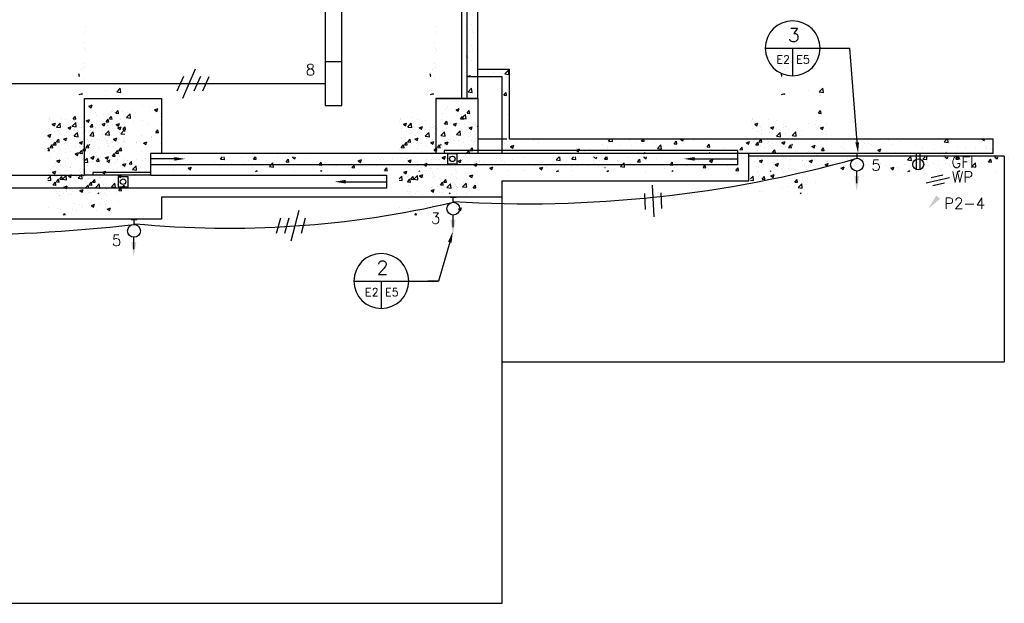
# Model space of a CAD drawing. Extents: x -210 to 4628, y -2287 to 14168.
# Tile 8 of 33: x 2200 to 3276, y 890 to 1528. Entities that reach past the tile are written whole.
import ezdxf
from ezdxf.enums import TextEntityAlignment as Align

# ---------------------------------------------------------------- set-up
doc = ezdxf.new("R2010")
doc.units = 0
doc.linetypes.add('HIDDEN', pattern=[0])
doc.linetypes.add('HIDDEN2', pattern=[0])
doc.layers.get('0').update_dxf_attribs({"linetype": 'CONTINUOUS'})
for name, color, linetype in [('E1', 4, 'CONTINUOUS'), ('E2', 2, 'CONTINUOUS'), ('EPCKT', 7, 'CONTINUOUS'), ('S1', 4, 'CONTINUOUS'), ('S6', 1, 'CONTINUOUS')]:
    doc.layers.add(name, color=color, linetype=linetype)
doc.styles.get("Standard").update_dxf_attribs({"font": 'SIMPLEX.SHX'})

# ---------------------------------------------------------------- blocks, each defined once
blk = doc.blocks.new('*X')
at = {"color": 0}
for p, q in [((2702, 1335.7), (2702, 1335.7)), ((2701, 1328.3), (2701, 1328.3)), ((2699.6, 1318.4), (2699.6, 1318.4)), ((2700.4, 1311.7), (2700.4, 1311.7)), ((2701.6, 1309.1), (2701.6, 1309.1)), ((2701.6, 1309.1), (2701.6, 1309.1)), ((2699.8, 1295), (2699.8, 1295)), ((2699.8, 1295), (2699.8, 1295)), ((2695.2, 1281.3), (2694.7, 1283.9)), ((2694.7, 1281.4), (2695.2, 1281.3)), ((2697.6, 1288.6), (2697.6, 1288.6)), ((2701, 1291), (2701, 1291)), ((2699.1, 1278.4), (2699.1, 1278.4)), ((2694.9, 1261.2), (2698.4, 1262.5)), ((2697.9, 1261.2), (2698.4, 1262.5)), ((2698.5, 1261.8), (2698.5, 1261.8)), ((2724.2, 1265.3), (2724.2, 1265.3)), ((2736, 1264.3), (2739.9, 1268.3)), ((2736, 1264.3), (2740.5, 1263.6)), ((2737.7, 1259.9), (2737.7, 1259.9)), ((2740.5, 1263.6), (2739.9, 1268.3)), ((2735, 1240.8), (2737.4, 1243.7)), ((2735, 1240.8), (2738, 1240.6)), ((2738, 1240.6), (2737.4, 1243.7)), ((1521.9, 1230.1), (1521.9, 1230.1)), ((1524, 1234.1), (1524, 1234.1)), ((1535.2, 1226.7), (1539.1, 1230.8)), ((1536.5, 1234.7), (1538.6, 1237.2)), ((1536.5, 1234.7), (1539.4, 1234.4)), ((1539.4, 1234.4), (1538.9, 1237.2)), ((1539.7, 1226), (1539.1, 1230.8)), ((1548.6, 1229), (1548.6, 1229)), ((1550.7, 1232.6), (1554.2, 1233.9)), ((1550.7, 1232.6), (1553.1, 1230.9)), ((1553.1, 1230.9), (1554.2, 1233.9)), ((1556.6, 1230.3), (1556.6, 1230.3)), ((1569.2, 1232), (1569.2, 1232)), ((1572.3, 1231.5), (1574.7, 1234.4)), ((1572.3, 1231.5), (1575.3, 1231.3)), ((1575.3, 1231.3), (1574.7, 1234.4)), ((1575.3, 1227.9), (1575.3, 1227.9)), ((1588.1, 1234.4), (1588.1, 1234.4)), ((1902.1, 1225.7), (1906, 1229.8)), ((1906.6, 1225.1), (1906, 1229.8)), ((1906.6, 1236.5), (1906.6, 1236.5)), ((1952, 1228.7), (1955.5, 1230)), ((1952, 1228.7), (1954.4, 1227)), ((1954.4, 1227), (1955.5, 1230)), ((1957.7, 1227.1), (1957.7, 1227.1)), ((1958.4, 1229.2), (1958.4, 1229.2)), ((1959.9, 1234.6), (1962, 1237.2)), ((1959.9, 1234.6), (1962.9, 1234.4)), ((1962.9, 1234.4), (1962.3, 1237.2)), ((1970.9, 1230.9), (1970.9, 1230.9)), ((2278.7, 1235.4), (2278.7, 1235.4)), ((2281.4, 1228.8), (2284.9, 1230.1)), ((2281.4, 1228.8), (2283.9, 1227.1)), ((2283.9, 1227.1), (2284.9, 1230.1)), ((2340.3, 1229.6), (2340.3, 1229.6)), ((2347.7, 1228.5), (2347.7, 1228.5)), ((2360.2, 1228.2), (2360.2, 1228.2)), ((2661.5, 1231.9), (2661.5, 1231.9)), ((2662.6, 1233.7), (2662.6, 1233.7)), ((2680.5, 1234.3), (2680.5, 1234.3)), ((2689.3, 1232.6), (2689.3, 1232.6)), ((2697.3, 1228.5), (2697.3, 1228.5)), ((1508.7, 1216.5), (1512.1, 1217.8)), ((1508.7, 1216.4), (1511.1, 1214.8)), ((1511.1, 1214.8), (1512.1, 1217.8)), ((1523.4, 1217.5), (1523.4, 1217.5)), ((1525.1, 1226.1), (1525.1, 1226.1)), ((1532.5, 1223.4), (1532.5, 1223.4)), ((1535.2, 1226.7), (1539.7, 1226)), ((1549.3, 1221.2), (1549.3, 1221.2)), ((1559.1, 1222.3), (1559.1, 1222.3)), ((1560.7, 1220), (1560.7, 1220)), ((1575, 1224.7), (1575, 1224.7)), ((1585.8, 1221.2), (1585.8, 1221.2)), ((1588.6, 1218.4), (1592.5, 1222.5)), ((1588.6, 1218.4), (1592.7, 1217.8)), ((1589.8, 1225), (1589.8, 1225)), ((1592.7, 1220.7), (1592.5, 1222.5)), ((1895.4, 1220.9), (1895.4, 1220.9)), ((1902.1, 1225.7), (1906.6, 1225.1)), ((1906, 1219.9), (1906, 1219.9)), ((1907.9, 1222.6), (1907.9, 1222.6)), ((1910.4, 1216.8), (1910.4, 1216.8)), ((1926.8, 1225.1), (1926.8, 1225.1)), ((1932, 1223.6), (1932, 1223.6)), ((1939.6, 1221.8), (1939.6, 1221.8)), ((1955.5, 1217.5), (1959.4, 1221.5)), ((1955.5, 1217.5), (1959.9, 1216.8)), ((1959.9, 1216.8), (1959.4, 1221.5)), ((1968.7, 1226.8), (1968.7, 1226.8)), ((2279, 1224.1), (2279, 1224.1)), ((2288.7, 1222.3), (2288.7, 1222.3)), ((2289.4, 1218.5), (2289.4, 1218.5)), ((2297.1, 1219.9), (2297.1, 1219.9)), ((2305.7, 1223), (2305.7, 1223)), ((2309.6, 1221.5), (2309.6, 1221.5)), ((2314.7, 1226), (2314.7, 1226)), ((2318.5, 1223.5), (2318.5, 1223.5)), ((2322.4, 1216.5), (2326.3, 1220.6)), ((2322.4, 1216.5), (2326.9, 1215.8)), ((2326.9, 1215.8), (2326.3, 1220.6)), ((2328.6, 1224), (2328.6, 1224)), ((2332.4, 1221.9), (2332.4, 1221.9)), ((2353.2, 1224.8), (2356.7, 1226.1)), ((2353.2, 1224.8), (2355.7, 1223.1)), ((2355.7, 1223.1), (2356.7, 1226.1)), ((2359.1, 1220.7), (2359.1, 1220.7)), ((2359.7, 1217.5), (2359.7, 1217.5)), ((2668.3, 1220.3), (2668.3, 1220.3)), ((2671.4, 1224.7), (2671.4, 1224.7)), ((2673.2, 1227), (2673.2, 1227)), ((2682.7, 1224.9), (2686.2, 1226.2)), ((2682.7, 1224.9), (2685.2, 1223.2)), ((2685.2, 1223.2), (2686.2, 1226.2)), ((2689.3, 1215.6), (2691.7, 1218.1)), ((2691.7, 1218.1), (2693.2, 1219.6)), ((2693.8, 1214.9), (2693.2, 1219.6)), ((2697.4, 1225.3), (2697.4, 1225.3)), ((2698.9, 1218.8), (2698.9, 1218.8)), ((2699.9, 1225.9), (2699.9, 1225.9)), ((2738.6, 1219.3), (2738.6, 1219.3)), ((1511.9, 1206.4), (1511.9, 1206.4)), ((1531.5, 1215), (1531.5, 1215)), ((1543.5, 1210.6), (1543.5, 1210.6)), ((1556, 1212.2), (1556, 1212.2)), ((1572.6, 1209), (1572.6, 1209)), ((1574.4, 1208.1), (1574.4, 1208.1)), ((1574.9, 1214.7), (1574.9, 1214.7)), ((1580.5, 1212.4), (1584, 1213.8)), ((1580.5, 1212.4), (1583, 1210.8)), ((1583, 1210.8), (1584, 1213.8)), ((1895.1, 1203.3), (1897.5, 1206.2)), ((1895.6, 1214.4), (1895.6, 1214.4)), ((1898.1, 1203), (1897.5, 1206.2)), ((1906.1, 1207.6), (1906.1, 1207.6)), ((1909.9, 1212.6), (1913.4, 1213.9)), ((1909.9, 1212.6), (1912.4, 1210.9)), ((1912.4, 1210.9), (1913.4, 1213.9)), ((1922.3, 1213.2), (1922.3, 1213.2)), ((1922.4, 1205.8), (1922.4, 1205.8)), ((1931.4, 1207), (1931.4, 1207)), ((1932.8, 1206.5), (1932.8, 1206.5)), ((1945.2, 1209.5), (1945.2, 1209.5)), ((1949, 1212.1), (1949, 1212.1)), ((1951.6, 1210.8), (1951.6, 1210.8)), ((1957.1, 1210.5), (1957.1, 1210.5)), ((1957.8, 1211.2), (1957.8, 1211.2)), ((1975.7, 1211), (1975.7, 1211)), ((1976.7, 1213.6), (1976.7, 1213.6)), ((2282.6, 1206.4), (2285.1, 1209.3)), ((2282.6, 1206.4), (2285.6, 1206.1)), ((2285.6, 1206.1), (2285.1, 1209.3)), ((2288.1, 1205.7), (2288.1, 1205.7)), ((2301.3, 1207.5), (2301.3, 1207.5)), ((2311.2, 1208.7), (2314.7, 1210)), ((2311.2, 1208.7), (2313.7, 1207)), ((2313.7, 1207), (2314.7, 1210)), ((2314.1, 1209.4), (2314.1, 1209.4)), ((2318.7, 1203.5), (2320.9, 1206.1)), ((2321.5, 1203), (2320.9, 1206.1)), ((2330.5, 1212.5), (2330.5, 1212.5)), ((2339.7, 1212.9), (2339.7, 1212.9)), ((2347, 1208.4), (2347, 1208.4)), ((2359.5, 1210.1), (2359.5, 1210.1)), ((2667.3, 1214.6), (2667.3, 1214.6)), ((2670.2, 1209.5), (2672.6, 1212.4)), ((2670.2, 1209.5), (2673.2, 1209.2)), ((2670.7, 1208.1), (2670.7, 1208.1)), ((2673.2, 1209.2), (2672.6, 1212.4)), ((2679.4, 1207.2), (2679.4, 1207.2)), ((2680.3, 1209.3), (2680.3, 1209.3)), ((2689.3, 1215.6), (2691.7, 1215.2)), ((2691.7, 1215.2), (2693.8, 1214.9)), ((2696.7, 1211.8), (2696.7, 1211.8)), ((2706.1, 1206.4), (2706.7, 1207.1)), ((2706.1, 1206.4), (2706.7, 1206.3)), ((2706.1, 1206.1), (2706.1, 1206.1)), ((1508.7, 1201.6), (1509.9, 1203.1)), ((1508.7, 1200.1), (1510.5, 1199.9)), ((1510.5, 1199.9), (1509.9, 1203.1)), ((1512, 1204.7), (1512, 1204.7)), ((1514.3, 1199), (1514.3, 1199)), ((1522.8, 1200.8), (1522.8, 1200.8)), ((1538.5, 1196.3), (1542, 1197.7)), ((1538.5, 1196.3), (1541, 1194.6)), ((1538.7, 1203.6), (1538.7, 1203.6)), ((1541, 1194.6), (1542, 1197.7)), ((1543.4, 1197.1), (1545.8, 1199.9)), ((1543.4, 1197.1), (1546.4, 1196.8)), ((1543.5, 1204), (1543.5, 1204)), ((1546.4, 1196.8), (1545.8, 1199.9)), ((1548.7, 1204.6), (1548.7, 1204.6)), ((1561.8, 1195), (1561.8, 1195)), ((1565.3, 1202.5), (1565.3, 1202.5)), ((1579.3, 1193.9), (1581.7, 1196.8)), ((1582.2, 1193.7), (1581.7, 1196.8)), ((1592, 1201.3), (1592, 1201.3)), ((1893.2, 1200.8), (1893.2, 1200.8)), ((1894.7, 1202.9), (1894.7, 1202.9)), ((1895.1, 1203.3), (1898.1, 1203)), ((1905.4, 1203.2), (1905.4, 1203.2)), ((1913.7, 1205.3), (1913.7, 1205.3)), ((1931, 1200.2), (1933.4, 1203)), ((1931, 1200.2), (1933.9, 1199.9)), ((1933.9, 1199.9), (1933.4, 1203)), ((1959.5, 1205.4), (1959.5, 1205.4)), ((1966.8, 1197), (1969.2, 1199.9)), ((1966.8, 1197), (1969.8, 1196.8)), ((1969.8, 1196.8), (1969.2, 1199.9)), ((2284, 1200.1), (2284, 1200.1)), ((2296, 1197.4), (2296, 1197.4)), ((2296.5, 1201.8), (2296.5, 1201.8)), ((2315.4, 1204.3), (2315.4, 1204.3)), ((2318.5, 1203.3), (2318.7, 1203.5)), ((2318.5, 1203.3), (2318.7, 1203.2)), ((2318.7, 1203.2), (2321.5, 1203)), ((2322.6, 1196.3), (2322.6, 1196.3)), ((2339.1, 1196.3), (2339.1, 1196.3)), ((2349.3, 1195.2), (2349.3, 1195.2)), ((2349.6, 1195), (2349.6, 1195)), ((2354.4, 1200.1), (2356.8, 1203)), ((2354.4, 1200.1), (2357.4, 1199.9)), ((2357.4, 1199.9), (2356.8, 1203)), ((2685.7, 1199.1), (2685.7, 1199.1)), ((2696.1, 1195.2), (2696.1, 1195.2)), ((2698.2, 1200.7), (2698.2, 1200.7)), ((2732.7, 1204.9), (2732.7, 1204.9)), ((1522.2, 1184.2), (1522.2, 1184.2)), ((1530.3, 1190.9), (1530.3, 1190.9)), ((1542.8, 1192.5), (1542.8, 1192.5)), ((1548.1, 1187.9), (1548.1, 1187.9)), ((1562.6, 1186.5), (1562.6, 1186.5)), ((1573.8, 1191.4), (1573.8, 1191.4)), ((1579.3, 1193.9), (1582.2, 1193.7)), ((1591.7, 1191.5), (1591.7, 1191.5)), ((1900.5, 1185.6), (1900.5, 1185.6)), ((1904.8, 1186.6), (1904.8, 1186.6)), ((1912.3, 1187.8), (1912.3, 1187.8)), ((1930.8, 1190.3), (1930.8, 1190.3)), ((1932.1, 1189.8), (1932.1, 1189.8)), ((1939, 1186.7), (1939, 1186.7)), ((1939.8, 1192.4), (1943.3, 1193.8)), ((1939.8, 1192.4), (1942.3, 1190.7)), ((1941.5, 1188.3), (1941.5, 1188.3)), ((1942.3, 1190.7), (1943.3, 1193.8)), ((1944.6, 1191.4), (1944.6, 1191.4)), ((1956.5, 1193.9), (1956.5, 1193.9)), ((1963.5, 1193.9), (1963.5, 1193.9)), ((1965.7, 1185.6), (1965.7, 1185.6)), ((1970.7, 1193.3), (1970.7, 1193.3)), ((2279.8, 1191.9), (2279.8, 1191.9)), ((2287.5, 1189), (2287.5, 1189)), ((2291.3, 1185), (2291.3, 1185)), ((2302.3, 1184.6), (2302.3, 1184.6)), ((2306.5, 1190.7), (2306.5, 1190.7)), ((2313.4, 1192.8), (2313.4, 1192.8)), ((2320.4, 1190), (2320.4, 1190)), ((2333.2, 1189.6), (2333.2, 1189.6)), ((2333.8, 1188.7), (2333.8, 1188.7)), ((2341.1, 1188.5), (2344.6, 1189.9)), ((2341.1, 1188.5), (2343.6, 1186.8)), ((2343.6, 1186.8), (2344.6, 1189.9)), ((2346.4, 1190.4), (2346.4, 1190.4)), ((2359.9, 1188.5), (2359.9, 1188.5)), ((2670.1, 1191.4), (2670.1, 1191.4)), ((2670.2, 1186.8), (2670.2, 1186.8)), ((2670.5, 1188.6), (2674, 1190)), ((2670.5, 1188.6), (2673, 1187)), ((2673, 1187), (2674, 1190)), ((2699.4, 1191.8), (2699.4, 1191.8)), ((2735.6, 1187.6), (2735.6, 1187.6)), ((2742.4, 1184.6), (2745.9, 1186)), ((2742.4, 1184.6), (2744.9, 1183)), ((2744.9, 1182.9), (2745.9, 1186)), ((2746.4, 1185.3), (2746.4, 1185.3)), ((2748.1, 1189.3), (2748.1, 1189.3)), ((2767.1, 1191.8), (2767.1, 1191.8)), ((2772.4, 1189), (2772.4, 1189)), ((2798.1, 1192.5), (2798.1, 1192.5)), ((2843.1, 1187), (2843.1, 1187)), ((2848.5, 1184.5), (2848.5, 1184.5)), ((2849.4, 1190.7), (2851.7, 1193.2)), ((2849.4, 1190.7), (2853.8, 1190.1)), ((2853.8, 1190.1), (2853.5, 1193.2)), ((2861, 1186.2), (2861, 1186.2)), ((2872.2, 1192), (2872.2, 1192)), ((2874.4, 1186.3), (2874.4, 1186.3)), ((2880, 1188.7), (2880, 1188.7)), ((2885.4, 1190.7), (2887.5, 1193.2)), ((2885.4, 1190.7), (2888.4, 1190.4)), ((2888.4, 1190.4), (2887.9, 1193.2)), ((2899.6, 1189.5), (2899.6, 1189.5)), ((2902.8, 1182.5), (2906.7, 1186.5)), ((2907.2, 1181.8), (2906.7, 1186.5)), ((2911.5, 1192.8), (2911.5, 1192.8)), ((2913.4, 1186), (2913.4, 1186)), ((2921.2, 1187.5), (2923.7, 1190.4)), ((2921.2, 1187.5), (2924.2, 1187.3)), ((2924.2, 1187.3), (2923.7, 1190.4)), ((2928.1, 1192.7), (2929.2, 1193.2)), ((2928.1, 1192.7), (2930.6, 1191.1)), ((2930.6, 1191.1), (2931.3, 1193.2)), ((2942.5, 1191), (2942.5, 1191)), ((2957.1, 1184.4), (2959.5, 1187.3)), ((2957.1, 1184.4), (2960.1, 1184.1)), ((2960.1, 1184.1), (2959.5, 1187.3)), ((2992.9, 1185.5), (2992.9, 1185.5)), ((2993, 1181.3), (2995.4, 1184.1)), ((2996, 1181), (2995.4, 1184.1)), ((3000, 1188.7), (3003.5, 1190.1)), ((3000, 1188.7), (3002.4, 1187.1)), ((3001.9, 1187.1), (3001.9, 1187.1)), ((3002.4, 1187.1), (3003.5, 1190.1)), ((3024.4, 1189.7), (3024.4, 1189.7)), ((3026.4, 1192.5), (3026.4, 1192.5)), ((3027.5, 1190.6), (3027.5, 1190.6)), ((3037, 1191.3), (3037, 1191.3)), ((3049.1, 1188.5), (3049.1, 1188.5)), ((3053, 1191.4), (3053, 1191.4)), ((3071.8, 1184.7), (3075.3, 1186.1)), ((3071.8, 1184.7), (3074.3, 1183.1)), ((3074.3, 1183.1), (3075.3, 1186.1)), ((3079.7, 1190.3), (3079.7, 1190.3)), ((3103.8, 1184.5), (3103.8, 1184.5)), ((3106.4, 1189.2), (3106.4, 1189.2)), ((3129.1, 1187.7), (3129.1, 1187.7)), ((3133.1, 1188), (3133.1, 1188)), ((3137.4, 1186.6), (3137.4, 1186.6)), ((3149.9, 1188.2), (3149.9, 1188.2)), ((3155.1, 1191.4), (3155.1, 1191.4)), ((3159.8, 1186.9), (3159.8, 1186.9)), ((3168.8, 1190.7), (3168.8, 1190.7)), ((3186.5, 1185.8), (3186.5, 1185.8)), ((3213.2, 1184.7), (3213.2, 1184.7)), ((3216.3, 1189.8), (3219.6, 1193.2)), ((3216.3, 1189.8), (3220.7, 1189.1)), ((3220.7, 1189.1), (3220.3, 1193.2)), ((3222, 1188.7), (3222, 1188.7)), ((3231.3, 1185.2), (3231.3, 1185.2)), ((3257, 1188.8), (3257, 1188.8)), ((3257.5, 1192.9), (3258.4, 1193.2)), ((3257.5, 1192.9), (3260, 1191.2)), ((3260, 1191.2), (3260.7, 1193.2)), ((3262.8, 1185.1), (3262.8, 1185.1)), ((1528.9, 1178.1), (1528.9, 1178.1)), ((1533.4, 1181.5), (1533.4, 1181.5)), ((1541.9, 1169.7), (1545.8, 1173.8)), ((1546.3, 1169), (1545.8, 1173.8)), ((1548.6, 1175.3), (1548.6, 1175.3)), ((1555.6, 1176.9), (1555.6, 1176.9)), ((1568.3, 1176.2), (1571.8, 1177.5)), ((1568.3, 1176.2), (1570.8, 1174.5)), ((1570.8, 1174.5), (1571.8, 1177.5)), ((1573.2, 1174.8), (1573.2, 1174.8)), ((1580.2, 1179.4), (1580.2, 1179.4)), ((1582.3, 1175.8), (1582.3, 1175.8)), ((1897.8, 1176.3), (1901.3, 1177.6)), ((1897.8, 1176.3), (1900.3, 1174.6)), ((1900.3, 1174.6), (1901.3, 1177.6)), ((1912.3, 1183.3), (1912.3, 1183.3)), ((1930.2, 1173.7), (1930.2, 1173.7)), ((1950.4, 1174.2), (1950.4, 1174.2)), ((1955.9, 1177.2), (1955.9, 1177.2)), ((1969.6, 1172.3), (1973.1, 1173.6)), ((1972.1, 1170.6), (1973.1, 1173.6)), ((2283.3, 1182.1), (2283.3, 1182.1)), ((2299.1, 1172.4), (2302.6, 1173.7)), ((2301.6, 1170.7), (2302.6, 1173.7)), ((2312.8, 1176.1), (2312.8, 1176.1)), ((2338.5, 1179.6), (2338.5, 1179.6)), ((2669.6, 1181.7), (2669.6, 1181.7)), ((2672.6, 1179.3), (2672.6, 1179.3)), ((2685.1, 1181), (2685.1, 1181)), ((2695.5, 1178.5), (2695.5, 1178.5)), ((2696.3, 1180.5), (2696.3, 1180.5)), ((2704, 1183.5), (2704, 1183.5)), ((2798, 1177.9), (2798, 1177.9)), ((2813.9, 1182), (2813.9, 1182)), ((2814.2, 1180.6), (2817.7, 1182)), ((2814.2, 1180.6), (2814.9, 1180.2)), ((2814.9, 1180.2), (2816.7, 1178.9)), ((2816.7, 1178.9), (2817.1, 1180.2)), ((2816.9, 1180.4), (2816.9, 1180.4)), ((2817.1, 1180.2), (2817.7, 1182)), ((2822.7, 1179.1), (2822.7, 1179.1)), ((2848.7, 1182.8), (2848.7, 1182.8)), ((2884.2, 1181), (2884.2, 1181)), ((2887.6, 1177.2), (2889.6, 1178)), ((2889.3, 1177.2), (2889.6, 1178)), ((2902.8, 1182.5), (2907.2, 1181.8)), ((2929.8, 1177.2), (2929.8, 1177.2)), ((2950.6, 1180.2), (2950.6, 1180.2)), ((2959, 1177.2), (2960, 1178.3)), ((2960.1, 1177.2), (2960, 1178.3)), ((2961.4, 1181.4), (2961.4, 1181.4)), ((2973.9, 1183), (2973.9, 1183)), ((2975.9, 1183.4), (2975.9, 1183.4)), ((2990.8, 1178.5), (2990.8, 1178.5)), ((2993, 1181.3), (2996, 1181)), ((3020, 1183.5), (3020, 1183.5)), ((3028.8, 1178.1), (3031.2, 1181)), ((3028.8, 1178.1), (3031.8, 1177.9)), ((3031.8, 1177.9), (3031.2, 1181)), ((3052.2, 1177.2), (3052.2, 1177.2)), ((3066.5, 1177.2), (3067.1, 1177.8)), ((3067.2, 1177.2), (3067.1, 1177.8)), ((3074.3, 1178.3), (3074.3, 1178.3)), ((3078.2, 1180.9), (3078.2, 1180.9)), ((3086.8, 1179.9), (3086.8, 1179.9)), ((3105.8, 1182.4), (3105.8, 1182.4)), ((3143.7, 1180.7), (3147.2, 1182.1)), ((3143.7, 1180.7), (3146.2, 1179.1)), ((3146.2, 1179.1), (3147.2, 1182.1)), ((3163.7, 1178.7), (3163.7, 1178.7)), ((3180.1, 1178.3), (3180.1, 1178.3)), ((3192.8, 1183.7), (3192.8, 1183.7)), ((3205.4, 1181.5), (3205.4, 1181.5)), ((3216.7, 1177.2), (3219, 1178.1)), ((3218.7, 1179.3), (3218.7, 1179.3)), ((3218.7, 1177.2), (3219, 1178.1)), ((3234, 1177.7), (3234, 1177.7)), ((3239.9, 1183.5), (3239.9, 1183.5)), ((3250.3, 1183.4), (3250.3, 1183.4)), ((3263.1, 1182.8), (3263.1, 1182.8)), ((3266.6, 1182.4), (3266.6, 1182.4)), ((3269.7, 1181.5), (3270.1, 1182)), ((3269.7, 1181.5), (3270.1, 1181.4)), ((1512.8, 1172.5), (1512.8, 1172.5)), ((1514.5, 1162.6), (1516.9, 1165.5)), ((1514.5, 1162.6), (1517.5, 1162.3)), ((1517.5, 1162.3), (1516.9, 1165.5)), ((1517.2, 1171.1), (1517.2, 1171.1)), ((1521.6, 1167.5), (1521.6, 1167.5)), ((1529.7, 1172.8), (1529.7, 1172.8)), ((1539.5, 1171.3), (1539.5, 1171.3)), ((1541.9, 1169.7), (1546.3, 1169)), ((1547.5, 1171.3), (1547.5, 1171.3)), ((1566.2, 1170.2), (1566.2, 1170.2)), ((1902, 1165.7), (1904.4, 1168.6)), ((1902, 1165.7), (1905, 1165.4)), ((1904.2, 1169.9), (1904.2, 1169.9)), ((1905, 1165.4), (1904.4, 1168.6)), ((1908.8, 1168.8), (1912.7, 1172.8)), ((1908.8, 1168.8), (1913.2, 1168.1)), ((1913.2, 1168.1), (1912.7, 1172.8)), ((1918.9, 1170.1), (1918.9, 1170.1)), ((1931.4, 1171.7), (1931.4, 1171.7)), ((1937.9, 1162.6), (1940.3, 1165.4)), ((1940.9, 1162.3), (1940.3, 1165.4)), ((1962.1, 1160.5), (1966, 1164.5)), ((1966.6, 1159.8), (1966, 1164.5)), ((1968.6, 1163.4), (1968.6, 1163.4)), ((1969.6, 1172.3), (1972.1, 1170.6)), ((2276.7, 1168.9), (2279.6, 1171.9)), ((2276.7, 1167.7), (2280.1, 1167.1)), ((2280.1, 1167.1), (2279.6, 1171.9)), ((2286, 1172), (2286, 1172)), ((2286.9, 1172.4), (2286.9, 1172.4)), ((2289.1, 1164.8), (2289.1, 1164.8)), ((2289.6, 1168.8), (2292, 1171.7)), ((2289.6, 1168.8), (2292.6, 1168.5)), ((2292.6, 1168.5), (2292, 1171.7)), ((2299.1, 1172.4), (2301.6, 1170.7)), ((2312.7, 1170.9), (2312.7, 1170.9)), ((2320.7, 1169), (2320.7, 1169)), ((2325.4, 1165.6), (2327.9, 1168.5)), ((2325.4, 1165.6), (2328.4, 1165.4)), ((2328.4, 1165.4), (2327.9, 1168.5)), ((2329, 1159.5), (2332.9, 1163.6)), ((2333.5, 1158.8), (2332.9, 1163.6)), ((2333.2, 1170.6), (2333.2, 1170.6)), ((2337.9, 1163), (2337.9, 1163)), ((2339.4, 1169.8), (2339.4, 1169.8)), ((2347.5, 1165.2), (2347.5, 1165.2)), ((1526.3, 1160.1), (1529.8, 1161.4)), ((1526.3, 1160.1), (1528.8, 1158.4)), ((1528.8, 1158.4), (1529.8, 1161.4)), ((1535.5, 1155.6), (1535.5, 1155.6)), ((1546.9, 1154.6), (1546.9, 1154.6)), ((1550.3, 1159.5), (1552.7, 1162.3)), ((1550.3, 1159.5), (1553.3, 1159.2)), ((1553.3, 1159.2), (1552.7, 1162.3)), ((1560.5, 1156.7), (1560.5, 1156.7)), ((1567.1, 1159.7), (1567.1, 1159.7)), ((1572.6, 1158.2), (1572.6, 1158.2)), ((1579.6, 1161.4), (1579.6, 1161.4)), ((1586.2, 1156.3), (1588.6, 1159.2)), ((1586.2, 1156.3), (1589.2, 1156.1)), ((1589.2, 1156.1), (1588.6, 1159.2)), ((1589.7, 1161.7), (1589.7, 1161.7)), ((1902.6, 1162.3), (1902.6, 1162.3)), ((1903.6, 1153.3), (1903.6, 1153.3)), ((1910.3, 1153.4), (1910.3, 1153.4)), ((1913.1, 1155.6), (1913.1, 1155.6)), ((1918.3, 1152), (1918.3, 1152)), ((1927.6, 1156.2), (1931.1, 1157.5)), ((1927.6, 1156.2), (1930.1, 1154.5)), ((1929.3, 1161.1), (1929.3, 1161.1)), ((1929.6, 1157), (1929.6, 1157)), ((1930.1, 1154.5), (1931.1, 1157.5)), ((1937.2, 1154.5), (1937.2, 1154.5)), ((1937.9, 1162.6), (1940.9, 1162.3)), ((1939.4, 1158.4), (1939.4, 1158.4)), ((1939.8, 1154.4), (1939.8, 1154.4)), ((1955.2, 1160.6), (1955.2, 1160.6)), ((1956, 1160), (1956, 1160)), ((1962.1, 1160.5), (1966.6, 1159.8)), ((1966.5, 1153.3), (1966.5, 1153.3)), ((1968.8, 1158.6), (1968.8, 1158.6)), ((1973.8, 1159.4), (1976.2, 1162.3)), ((1973.8, 1159.4), (1976.7, 1159.2)), ((1976.7, 1159.4), (1976.2, 1162.3)), ((2286.3, 1155.7), (2286.3, 1155.7)), ((2289.2, 1155.2), (2289.2, 1155.2)), ((2312.2, 1159.5), (2312.2, 1159.5)), ((2318.4, 1160.2), (2318.4, 1160.2)), ((2329, 1159.5), (2333.5, 1158.9)), ((2331.3, 1153.2), (2332.4, 1153.6)), ((2332.3, 1153.2), (2332.4, 1153.6)), ((2339, 1153.4), (2339, 1153.4)), ((1520.9, 1150.9), (1520.9, 1150.9)), ((1531.4, 1151.7), (1531.4, 1151.7)), ((1545.7, 1151.5), (1545.7, 1151.5)), ((1556.2, 1139.9), (1559.7, 1141.3)), ((1558.7, 1138.2), (1559.7, 1141.3)), ((1566.4, 1141.6), (1566.4, 1141.6)), ((1572, 1141.5), (1572, 1141.5)), ((1572.4, 1150.4), (1572.4, 1150.4)), ((1572.5, 1145.7), (1572.5, 1145.7)), ((1585.4, 1144.1), (1585.4, 1144.1)), ((1905.8, 1150.3), (1905.8, 1150.3)), ((1922.3, 1142.5), (1922.3, 1142.5)), ((1951.4, 1147.5), (1951.4, 1147.5)), ((1954.6, 1143.9), (1954.6, 1143.9)), ((1522.3, 1135.8), (1522.3, 1135.8)), ((1543.3, 1140.7), (1543.3, 1140.7)), ((1546.3, 1138), (1546.3, 1138)), ((1553.9, 1140), (1553.9, 1140)), ((1556.2, 1139.9), (1558.7, 1138.2)), ((1893.1, 1137.5), (1893.1, 1137.5)), ((1903, 1136.7), (1903, 1136.7)), ((1905.1, 1132.3), (1905.1, 1132.3)), ((1909.9, 1129.2), (1911.4, 1131)), ((1911.7, 1129.2), (1911.4, 1131)), ((1919.3, 1135.7), (1919.3, 1135.7)), ((1924.1, 1134.8), (1924.1, 1134.8)), ((1929, 1140.4), (1929, 1140.4)), ((1946, 1134.6), (1946, 1134.6)), ((1955.7, 1138.9), (1955.7, 1138.9)), ((1957.5, 1136), (1961, 1137.4)), ((1957.5, 1136), (1960, 1134.4)), ((1960, 1134.4), (1961, 1137.4))]:
    blk.add_line(p, q, dxfattribs=at)
blk = doc.blocks.new('XEBACK')
at = {"layer": 'S1', "color": 0}
for p, q in [((2688.7, 1837.2), (2688.7, 1237.2)), ((2694.7, 1831.2), (2694.7, 1237.2)), ((2706.7, 1269.2), (2740.7, 1269.2)), ((2740.7, 1269.2), (2740.7, 1193.2)), ((2660.7, 1237.2), (2706.7, 1237.2)), ((2706.7, 1237.2), (2706.7, 1177.2)), ((2740.7, 1193.2), (3270.1, 1193.2)), ((2660.7, 1177.2), (2360.7, 1177.2)), ((3270.1, 1177.2), (2660.7, 1177.2)), ((3002.7, 1147.2), (3002.7, 1177.2)), ((3282.1, 1174.2), (3002.7, 1174.2)), ((3282.1, 1174.2), (3282.1, 949.2)), ((2348.7, 1153.2), (2606.7, 1153.2)), ((2606.7, 1153.2), (2606.7, 1139.2)), ((2732.7, 1147.2), (2732.7, 685.2)), ((2732.7, 1147.2), (3002.7, 1147.2)), ((2606.7, 1139.2), (1964.7, 1139.2)), ((2732.7, 1129.2), (2360.7, 1129.2)), ((2360.7, 1129.2), (2360.7, 1105.2)), ((2360.7, 1129.2), (2360.7, 1105.2)), ((2360.7, 1105.2), (1124.7, 1105.2)), ((3282.1, 961.2), (3282.1, 949.2)), ((2732.7, 949.2), (3282.1, 949.2)), ((2732.7, 685.2), (754.7, 685.2))]:
    blk.add_line(p, q, dxfattribs=at)
at = {"layer": 'S1', "color": 0, "linetype": 'HIDDEN2'}
blk.add_line((2706.7, 1193.2), (2738.1, 1193.2), dxfattribs=at)
at = {"layer": 'S1', "color": 0}
for points in [[(2706.7, 1237.2), (2706.7, 1849.2)], [(2694.7, 1261.2), (2732.7, 1261.2), (2732.7, 1177.2)], [(2694.7, 1261.2), (2694.7, 1237.2)], [(2276.7, 1237.2), (2360.7, 1237.2)], [(2276.7, 1153.2), (2276.7, 1237.2)], [(2360.7, 1237.2), (2360.7, 1177.2)], [(2706.7, 1237.2), (2660.7, 1237.2)], [(2660.7, 1237.2), (2660.7, 1177.2)], [(3270.1, 1177.2), (3270.1, 1193.2)], [(2348.7, 1165.2), (2990.7, 1165.2), (2990.7, 1177.2)], [(2360.7, 1177.2), (2348.7, 1177.2), (2348.7, 1153.2)], [(2374.7, 1171.2), (2348.7, 1171.2)], [(2943.7, 1171.2), (2990.7, 1171.2)], [(1976.7, 1153.2), (2276.7, 1153.2)], [(2348.7, 1153.2), (2276.7, 1153.2)], [(2562.1, 1146.2), (2606.1, 1146.2)]]:
    blk.add_lwpolyline(points, dxfattribs=at)
at = {"layer": 'S1', "color": 0, "linetype": 'HIDDEN2'}
blk.add_lwpolyline([(2706.7, 1237.2), (2706.7, 1267.1)], dxfattribs=at)
at = {"layer": 'S1', "color": 0, "linetype": 'HIDDEN'}
for points in [[(2990.7, 1177.2), (2990.7, 1180.2), (2669.7, 1180.2), (2669.7, 1177.2)], [(2348.7, 1156.2), (2285.7, 1156.2), (2285.7, 1153.2)]]:
    blk.add_lwpolyline(points, dxfattribs=at)
at = {"layer": 'S1', "color": 0}
for points in [[(2673.3, 1165.8), (2684.1, 1165.8), (2684.1, 1176.6), (2673.3, 1176.6)], [(2313.3, 1140.8), (2324.1, 1140.8), (2324.1, 1151.6), (2313.3, 1151.6)]]:
    blk.add_lwpolyline(points, close=True, dxfattribs=at)
for centre in [(2678.7, 1171.2), (2318.7, 1146.2)]:
    blk.add_circle(centre, 3, dxfattribs=at)
for points in [[(2374.7, 1169.2), (2374.7, 1173.2), (2386.7, 1171.2)], [(2943.7, 1169.2), (2943.7, 1173.2), (2931.7, 1171.2)], [(2562.1, 1148.2), (2562.1, 1144.2), (2550.1, 1146.2)]]:
    blk.add_solid(points, dxfattribs=at)
at = {"color": 0}
blk.add_blockref('*X', (0, 0), dxfattribs=at)
blk.add_blockref('*X', (0, 0), dxfattribs=at)
at = {"layer": 'S6', "color": 0}
for p in [(0, 0), (0, 0), (0, 0), (0, 0), (0, 0), (0, 0), (0, 0), (-424.2, -19.7), (-40.2, -19.7), (343.8, -19.7), (727.8, -19.7)]:
    blk.add_blockref('*X', p, dxfattribs=at)

msp = doc.modelspace()

# ---------------------------------------------------------------- linework, layer by layer
at = {"color": 0}
for p, q in [((3180, 1364.1), (3180, 1381.7)), ((3184, 1364.1), (3184, 1381.7))]:
    msp.add_line(p, q, dxfattribs=at)
msp.add_circle((3182, 1369.7), 6, dxfattribs=at)
at = {"layer": 'E1', "color": 0}
for p, q in [((2533.7, 1482.3), (2551.7, 1482.3)), ((2372, 1450.1), (2379, 1466)), ((2377.9, 1442.2), (2392, 1474)), ((2390.6, 1450.1), (2397.7, 1466)), ((2399.9, 1450.1), (2406.9, 1465.9)), ((2131.7, 1458.1), (2533.7, 1458.1)), ((3112.1, 1381.8, -2880), (3118.1, 1381.8, -2880)), ((3115.1, 1376.3, -2880), (3115.1, 1381.8, -2880)), ((3114.8, 1349.1, -2952), (3114.8, 1362.6, -2952)), ((2891.1, 1346.9), (2892.9, 1312.2)), ((2882.6, 1337.7), (2883.5, 1320.4)), ((2900.5, 1338.7), (2901.5, 1321.4)), ((2670.7, 1333.7), (2676.7, 1333.7)), ((2673.7, 1328.2), (2673.7, 1333.7)), ((2505, 1319.1), (2496, 1285.6)), ((2673.4, 1301.1, -72), (2673.4, 1314.6, -72)), ((2321.7, 1309.5), (2327.7, 1309.5)), ((2324.7, 1304), (2324.7, 1309.5)), ((2484.7, 1310.8), (2480.2, 1294)), ((2493.8, 1310.7), (2489.3, 1294)), ((2511.8, 1310.7), (2507.3, 1294)), ((2324.4, 1276.8, -72), (2324.4, 1290.3, -72))]:
    msp.add_line(p, q, dxfattribs=at)
msp.add_lwpolyline([(2533.7, 1434), (2551.7, 1434), (2551.7, 1965.6), (2533.7, 1965.6)], close=True, dxfattribs=at)
for centre in [(3115.1, 1369.3, -2880), (2673.7, 1321.2), (2324.7, 1297)]:
    msp.add_circle(centre, 7, dxfattribs=at)
for centre, radius, start, end in [((2754.7, 2657.8, -2880), 1331.2, 266.5112, 285.7088), ((2428.3, 2376.6), 1076.7, 264.5171, 283.17), ((2123.2, 3040.5), 1748.1, 262.6357, 276.6185)]:
    msp.add_arc(centre, radius, start, end, dxfattribs=at)
for points in [[(3112, 1357.1, -2952), (3117.6, 1357.1, -2952), (3114.8, 1340.5, -2952)], [(3201.7, 1335.6), (3205.9, 1332), (3193, 1321.2)], [(2670.6, 1309.1, -72), (2676.1, 1309.1, -72), (2673.4, 1292.5, -72)], [(2321.6, 1284.9, -72), (2327.2, 1284.9, -72), (2324.4, 1268.3, -72)]]:
    msp.add_solid(points, dxfattribs=at)
at = {"layer": 'E2', "color": 0}
for p, q in [((3115.3, 1393.8, -2880), (3107.4, 1496.6, -2880)), ((2669.9, 1284.6), (2657.7, 1242.1)), ((2657.7, 1242.1), (2645.7, 1242.1))]:
    msp.add_line(p, q, dxfattribs=at)
for points in [[(3117.3, 1393.9, -2880), (3113.3, 1393.6, -2880), (3116.2, 1381.8, -2880)], [(2667.9, 1285.1), (2671.8, 1284), (2673.2, 1296.1)]]:
    msp.add_solid(points, dxfattribs=at)
at = {"layer": 'EPCKT', "color": 0}
for p, q in [((3208.8, 1357.8), (3196, 1355)), ((3216.1, 1354.8), (3190.6, 1349.1)), ((3210.7, 1349), (3198, 1346.2))]:
    msp.add_line(p, q, dxfattribs=at)
at = {"layer": 'S1', "color": 0}
for p, q in [((3014.7, 1496.6, -2880), (3107.4, 1496.6, -2880)), ((3044.7, 1496.6, -2880), (3044.7, 1466.6, -2880)), ((2565, 1242.1), (2657.7, 1242.1)), ((2595, 1242.1), (2595, 1212.1))]:
    msp.add_line(p, q, dxfattribs=at)
for centre, start, end in [((3044.7, 1496.6, -2880), 0, 180), ((3044.7, 1496.6, -2880), 180, 0), ((2595, 1242.1), 0, 180), ((2595, 1242.1), 180, 0)]:
    msp.add_arc(centre, 30, start, end, dxfattribs=at)

# ---------------------------------------------------------------- block references
at = {"layer": 'E1', "color": 0}
msp.add_blockref('XEBACK', (-6, 204.5), dxfattribs=at)

# ---------------------------------------------------------------- texts
at = {"layer": 'E2', "color": 0, "text_generation_flag": 2}
msp.add_text('8', height=12, dxfattribs=at).set_placement((2522.7, 1467.1))
at = {"layer": 'E2', "color": 0}
for s, p in [('GFI', (3230.5, 1366, -2880)), ('WP', (3230.5, 1350, -2880)), ('P2-4', (3232.7, 1321.1, -2880))]:
    msp.add_text(s, height=12, dxfattribs=at).set_placement(p, align=Align.CENTER)
for s, p in [('5', (3130.8, 1362.8, -2880)), ('3', (2649.3, 1304.8)), ('5', (2300.4, 1280.5))]:
    msp.add_text(s, height=12, dxfattribs=at).set_placement(p)
at = {"layer": 'S1', "color": 0}
for s, height, p in [('3', 15, (3039.6, 1503.6, -2880)), ('E2', 9, (3026.8, 1479.9, -2880)), ('E5', 9, (3048.6, 1479.9, -2880)), ('2', 15, (2589.9, 1249.1)), ('E2', 9, (2577.1, 1225.4)), ('E5', 9, (2599, 1225.4))]:
    msp.add_text(s, height=height, dxfattribs=at).set_placement(p)

doc.saveas('drawing.dxf')
